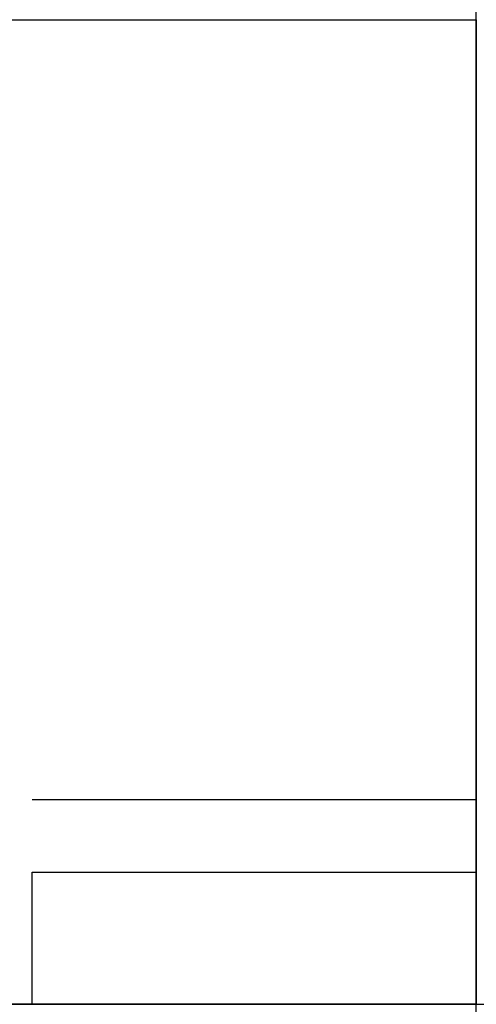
# Model space of a CAD drawing. Header units: millimetres. Extents: x -277772 to 277599, y -59564 to 282085.
# Tile 184 of 190: x 60613 to 79632, y 101872 to 142872. Entities that reach past the tile are written whole.
import ezdxf

# ---------------------------------------------------------------- set-up
doc = ezdxf.new("R2010")
doc.units = ezdxf.units.MM
doc.layers.add('UNPLOTTED', color=2, linetype='Continuous', plot=False)

# ---------------------------------------------------------------- blocks, each defined once
blk = doc.blocks.new('*U4')
at = {"color": 0}
blk.add_line((0, 85.08), (-185, 85.08), dxfattribs=at)
for points in [[(0, 410), (0, 0), (-569, 0), (-569, 410)], [(-185, 55.08), (0, 55.08), (0, 0), (-185, 0)]]:
    blk.add_lwpolyline(points, close=True, dxfattribs=at)

msp = doc.modelspace()

# ---------------------------------------------------------------- linework, layer by layer
at = {"layer": 'UNPLOTTED', "color": 1, "ltscale": 100}
for p, direction in [((79632, -23502), (0, 1)), ((-94774, 101872), (1, 0))]:
    msp.add_xline(p, direction, dxfattribs=at)

# ---------------------------------------------------------------- block references
at = {"layer": 'UNPLOTTED', "xscale": 100, "yscale": 100, "zscale": 100}
msp.add_blockref('*U4', (79632, 101872), dxfattribs=at)

doc.saveas('drawing.dxf')
